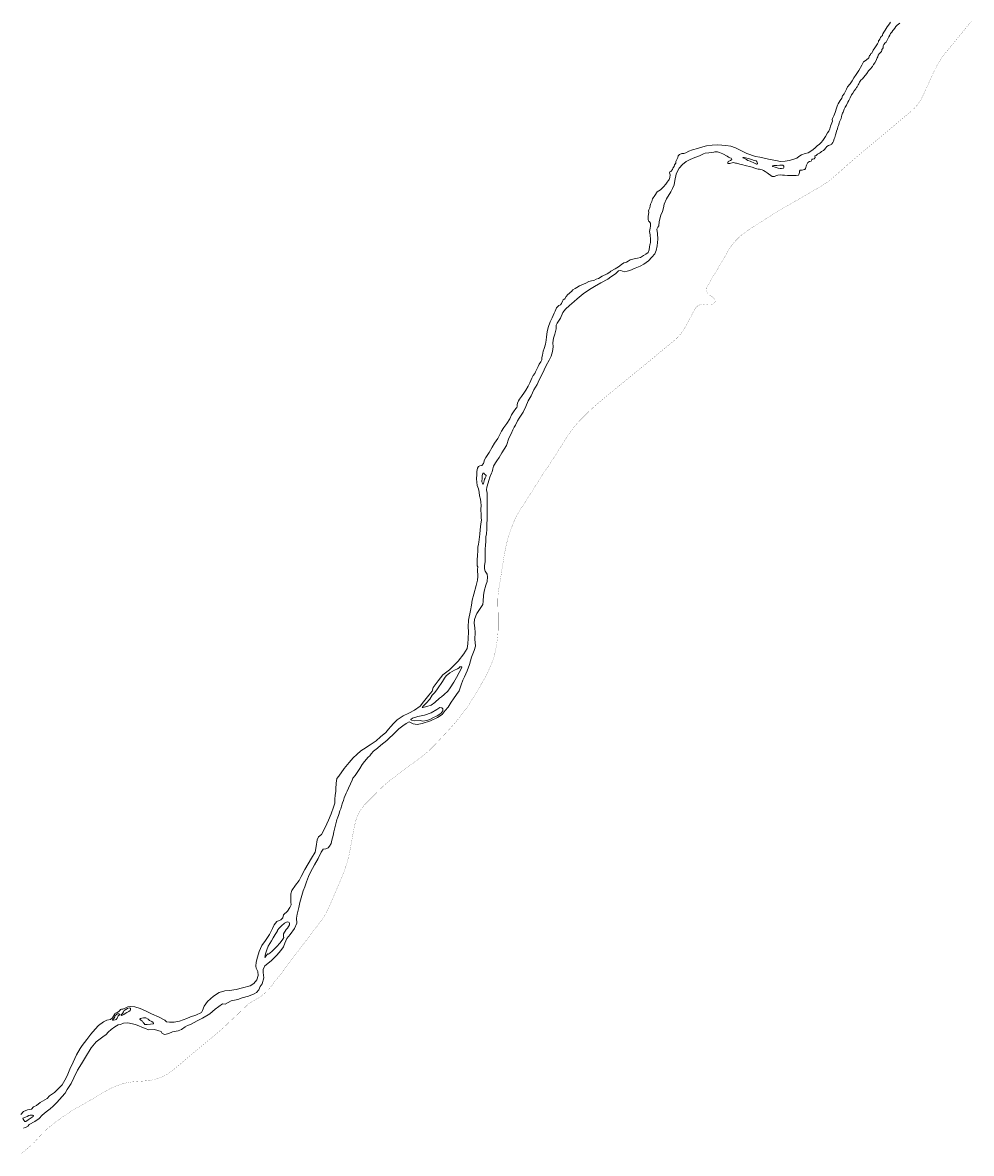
# Model space of a CAD drawing. Header units: metres. Extents: x 347609 to 748319, y 8548087 to 17123455.
# Tile 24 of 47: x 379655 to 383342, y 8570917 to 8575312. Entities that reach past the tile are written whole.
import ezdxf
from ezdxf.enums import TextEntityAlignment as Align

# ---------------------------------------------------------------- set-up
doc = ezdxf.new("R2010")
doc.units = ezdxf.units.M
doc.layers.add('01. RIO', color=7, linetype='Continuous', lineweight=5, true_color=0x2776bb)
doc.layers.add('Predios Rurales Nombres', color=7, linetype='Continuous', true_color=0xffffff)
doc.layers.add('Red vial nacional', color=242, linetype='Continuous', lineweight=40)
doc.styles.add('ARIAL', font='arial.ttf')

# ---------------------------------------------------------------- blocks, each defined once
blk = doc.blocks.new('REIORORI')
at = {"layer": '01. RIO', "color": 152, "lineweight": 15, "true_color": 0x2776bb, "flags": 128}
for points in [[(379647.3, 8571068.9), (379658, 8571079.8), (379673.3, 8571086.1), (379688.6, 8571089.1), (379696.4, 8571097.9), (379708.7, 8571103.7), (379723.5, 8571115.7), (379750.6, 8571130.5), (379759.6, 8571141.6), (379778.9, 8571153.9), (379795, 8571170.4), (379808.2, 8571184.4), (379819.1, 8571202.1), (379827.5, 8571219), (379838.4, 8571245.1), (379851.6, 8571271.6), (379864.1, 8571300.9), (379878.6, 8571324.7), (379885.8, 8571337.2), (379904.7, 8571360.1), (379919.5, 8571380.5), (379936, 8571399.8), (379950.2, 8571414.8), (379969.4, 8571428.9), (379981.5, 8571434.9), (379996.7, 8571438.1), (380003.6, 8571444.5), (380011.2, 8571457), (380013.6, 8571461.4), (380022.4, 8571464.7), (380028.6, 8571468.8), (380032.7, 8571472.2), (380035.5, 8571476.2), (380038.4, 8571478.4), (380040.9, 8571478.4), (380044, 8571477.8), (380053.2, 8571482), (380064, 8571487.5), (380074.7, 8571488.5), (380091, 8571487.2), (380111, 8571480.6), (380132.8, 8571472.1), (380155.7, 8571459.9), (380184.8, 8571447.1), (380207.7, 8571434.7), (380214.3, 8571428.3), (380225.7, 8571427.1), (380243.9, 8571427.4), (380263.8, 8571431.6), (380293.2, 8571441.8), (380307.5, 8571448.7), (380327.6, 8571454.7), (380349.7, 8571464.7), (380353.5, 8571472.5), (380359.8, 8571489.2), (380373.4, 8571507.4), (380396.7, 8571528.8), (380419.2, 8571542.3), (380440.2, 8571548.6), (380458.9, 8571551.1), (380485.1, 8571554.9), (380509.9, 8571560.5), (380539.5, 8571569.1), (380553.6, 8571577.7), (380564.5, 8571592.3), (380569.8, 8571609), (380568.8, 8571624.2), (380562.5, 8571637.3), (380560.5, 8571644.6), (380562.2, 8571660.5), (380567.8, 8571679.7), (380574.1, 8571702.5), (380584.5, 8571725.2), (380599.1, 8571745.4), (380614.5, 8571768.2), (380626.2, 8571790.9), (380632, 8571805.1), (380643.3, 8571818.7), (380658.2, 8571824.8), (380665.8, 8571833.1), (380668.1, 8571844.5), (380684.3, 8571858.6), (380693.6, 8571873.3), (380698.4, 8571883.4), (380696.9, 8571893.3), (380696.7, 8571908.9), (380697.7, 8571926.1), (380701, 8571939.5), (380715.4, 8571960.2), (380729.3, 8571978.4), (380736.8, 8571993.5), (380751, 8572020.3), (380764.4, 8572043.4), (380777.8, 8572064.8), (380791.7, 8572088.6), (380795.7, 8572110.1), (380799.5, 8572136.1), (380805.3, 8572147.7), (380816.2, 8572157.3), (380830.1, 8572183.6), (380843.5, 8572212.7), (380854.4, 8572237.2), (380862.7, 8572263), (380867.8, 8572279.1), (380868.8, 8572293.8), (380870.1, 8572309.8), (380871.5, 8572323.7), (380872.1, 8572334.5), (380873.9, 8572356.6), (380876.6, 8572374), (380883.2, 8572383.8), (380904.5, 8572413), (380924.3, 8572436.8), (380939.3, 8572455.1), (380953.1, 8572467.5), (380969.3, 8572482.6), (380980.2, 8572488.7), (381005.2, 8572505), (381029.4, 8572520.2), (381045.8, 8572536.6), (381065.9, 8572553.5), (381077.1, 8572566.6), (381086.2, 8572577.1), (381096.8, 8572587.7), (381110, 8572602.3), (381134.2, 8572618), (381155.6, 8572628.3), (381177.5, 8572639.4), (381200.3, 8572655.1), (381213.3, 8572671.8), (381233.4, 8572698.2), (381246.3, 8572713.7), (381250.9, 8572728.2), (381270.2, 8572753.9), (381288.5, 8572776.8), (381313.4, 8572796.6), (381347, 8572829.9), (381369.1, 8572858.8), (381382.3, 8572879.2), (381385.3, 8572897.5), (381386.4, 8572918), (381387.4, 8572944.5), (381386.1, 8572964.3), (381387.6, 8572989.8), (381395, 8573027.4), (381399.6, 8573048.7), (381402.4, 8573067.5), (381408.2, 8573090.9), (381417.9, 8573125), (381422.3, 8573144.9), (381423.5, 8573159.8), (381423, 8573186.2), (381423.5, 8573196.5), (381421.9, 8573201), (381420.9, 8573210.4), (381421.9, 8573223.8), (381422.7, 8573241.6), (381423.6, 8573259.1), (381424.6, 8573273.7), (381426.5, 8573285.1), (381427.6, 8573293.1), (381429.5, 8573303.9), (381431.3, 8573323.7), (381433.4, 8573341.5), (381435.4, 8573363.7), (381438, 8573378.4), (381437, 8573388.1), (381436.5, 8573407.2), (381435.8, 8573412.6), (381435.8, 8573420.7), (381436.7, 8573436), (381436.3, 8573448.5), (381433.9, 8573459.7), (381430.6, 8573473.5), (381429.4, 8573487.7), (381426.4, 8573500.3), (381421.7, 8573513.3), (381419.7, 8573525.5), (381419, 8573538.9), (381419.5, 8573556.3), (381420.1, 8573567.9), (381422.1, 8573580.9), (381426.9, 8573587.2), (381432.4, 8573589.3), (381440, 8573590.3), (381445.5, 8573598.9), (381450.5, 8573612.5), (381455.7, 8573622), (381467.9, 8573641.9), (381479.6, 8573661.5), (381488.4, 8573677.1), (381502.1, 8573696.1), (381509.3, 8573711.5), (381515.9, 8573724.1), (381525.1, 8573739.1), (381536.1, 8573753.6), (381548, 8573772.4), (381555.1, 8573788), (381562.3, 8573800), (381571.5, 8573811.9), (381575.2, 8573816.4), (381576.3, 8573821.2), (381576.7, 8573826.1), (381578.6, 8573833.1), (381582.4, 8573841.8), (381585.5, 8573848.8), (381593.4, 8573859.4), (381605.2, 8573875.9), (381610.6, 8573883.1), (381619.5, 8573899), (381625.7, 8573911.9), (381634.4, 8573929.7), (381639.5, 8573940.5), (381645.2, 8573948.6), (381648.3, 8573955.1), (381652.9, 8573964.8), (381658.8, 8573975.8), (381662, 8573984.1), (381669.5, 8573993.8), (381672.3, 8574001.7), (381673.4, 8574010.5), (381674.8, 8574019.7), (381678.2, 8574035.8), (381682.3, 8574046.1), (381686.9, 8574062.2), (381690, 8574078.4), (381690.5, 8574090.7), (381693.9, 8574110.9), (381697.3, 8574127.5), (381705.4, 8574149.4), (381712.5, 8574165.3), (381721.1, 8574182.7), (381725, 8574190.5), (381729.5, 8574204.2), (381738.8, 8574213), (381745.9, 8574215.8), (381748.8, 8574221.1), (381752.7, 8574229.2), (381756, 8574235.3), (381762.2, 8574238.4), (381767.1, 8574248.3), (381774.3, 8574255.2), (381779.4, 8574259.9), (381783.2, 8574262.8), (381788.4, 8574267.2), (381793.9, 8574273.1), (381801.7, 8574279.2), (381808.2, 8574283), (381819.5, 8574289.1), (381828.6, 8574293.3), (381843.6, 8574299), (381855.9, 8574305.4), (381865.7, 8574308.8), (381874.9, 8574309.8), (381884.1, 8574315.2), (381892.7, 8574318.2), (381906.7, 8574326.8), (381926.1, 8574335.8), (381936.6, 8574342.6), (381941.4, 8574345.8), (381957.7, 8574355.8), (381970.9, 8574362.9), (381983, 8574371.5), (381992, 8574378.4), (382002, 8574381.7), (382007.8, 8574385.5), (382016.4, 8574390.5), (382031.3, 8574394.7), (382044.6, 8574396.3), (382056.5, 8574399.9), (382067.8, 8574406.8), (382077.5, 8574412.7), (382085.6, 8574419.3), (382090.2, 8574428.5), (382091.7, 8574440.4), (382092.5, 8574448), (382094.4, 8574452.8), (382095.4, 8574457.6), (382095.2, 8574469.5), (382093.8, 8574487.1), (382091.9, 8574500.4), (382093.1, 8574507.1), (382094.4, 8574513.6), (382095.2, 8574520.9), (382094.6, 8574533.1), (382089.6, 8574539.3), (382086.9, 8574541), (382086.2, 8574548.3), (382086.4, 8574559.8), (382088.3, 8574573.8), (382087.3, 8574580.3), (382088.7, 8574584.9), (382092.5, 8574592.2), (382093.8, 8574600.2), (382095.6, 8574606), (382100.9, 8574617.1), (382102.8, 8574627.5), (382111.9, 8574640.7), (382121.3, 8574653.9), (382133.5, 8574662), (382145.6, 8574673.3), (382154.2, 8574684), (382160, 8574691.7), (382163.4, 8574697.8), (382165.2, 8574698.8), (382167.1, 8574702.4), (382170, 8574710.3), (382171.1, 8574719.9), (382169.4, 8574728.9), (382170.5, 8574731.6), (382174, 8574733.9), (382180.1, 8574740.8), (382181.7, 8574746.7), (382186.6, 8574752.9), (382188.8, 8574759), (382193.3, 8574765.3), (382194.1, 8574771.8), (382197.4, 8574780.1), (382202, 8574788.5), (382203.3, 8574794.5), (382207.7, 8574799.1), (382216.4, 8574803.3), (382224.8, 8574803.7), (382232.7, 8574806), (382244.3, 8574811.9), (382258.9, 8574817.1), (382277.3, 8574823), (382298.6, 8574829.2), (382312.8, 8574832.6), (382335.2, 8574835.9), (382356.9, 8574836.5), (382372.4, 8574835.7), (382387.6, 8574834), (382407.9, 8574831.8), (382425.3, 8574825.1), (382448.7, 8574814.4), (382469.6, 8574803.2), (382503.1, 8574792.4), (382520, 8574789.3), (382553.8, 8574781.2), (382588.9, 8574774.9), (382599.4, 8574772.8), (382619.1, 8574773.2), (382634.7, 8574776), (382647.9, 8574780.3), (382663.5, 8574784.7), (382671.9, 8574792.4), (382682.4, 8574798.7), (382696, 8574803.1), (382708.3, 8574806.3), (382721.7, 8574814.8), (382734.4, 8574824), (382743.6, 8574833), (382752.6, 8574839.7), (382758.5, 8574846.2), (382764.9, 8574853.9), (382775.2, 8574869.1), (382782.9, 8574883.8), (382787.7, 8574890.1), (382792.1, 8574899.5), (382795.2, 8574910.3), (382802.8, 8574929.4), (382801.9, 8574935.8), (382802.4, 8574939.8), (382805.1, 8574945.2), (382808, 8574949.6), (382813.4, 8574962.6), (382818.7, 8574979.1), (382822, 8574991), (382825.1, 8574996.6), (382832.5, 8575008.8), (382838.3, 8575018.8), (382841.5, 8575027.6), (382847.5, 8575035.1), (382856.7, 8575052.9), (382861.5, 8575062.9), (382870.7, 8575074.8), (382879.3, 8575086.3), (382886, 8575097.8), (382894.8, 8575110.6), (382904.6, 8575125.8), (382917.1, 8575146.3), (382922.8, 8575159.5), (382933.4, 8575166.4), (382943.5, 8575175.4), (382946, 8575184.4), (382949.7, 8575186.5), (382950.8, 8575190.4), (382955.6, 8575193.8), (382961.2, 8575204.6), (382967.5, 8575214), (382978.1, 8575229.8), (382981.4, 8575237.4), (382981.5, 8575241.2), (382983.4, 8575244.1), (382985.9, 8575247.7), (382988.9, 8575254.6), (382993.4, 8575258.9), (382997, 8575261.1), (382997.1, 8575265.7), (382997.8, 8575269.1), (383001.9, 8575275.1), (383007.4, 8575282.5), (383010.9, 8575289), (383014.8, 8575295.6), (383024.5, 8575307.8), (383028.6, 8575314.5)], [(379658.3, 8571015.3), (379665.2, 8571018), (379674.4, 8571022.1), (379676.2, 8571025.2), (379679.5, 8571029.3), (379702.2, 8571042), (379718.8, 8571053), (379730.4, 8571066.5), (379746.4, 8571079.6), (379761.9, 8571090.6), (379773, 8571101.6), (379786.4, 8571114), (379798.8, 8571128), (379806.9, 8571137.4), (379819.5, 8571151.8), (379827.3, 8571165.4), (379835.3, 8571176.8), (379842.8, 8571189.7), (379853.6, 8571211.3), (379867.9, 8571241.5), (379882.9, 8571265.2), (379899.3, 8571291.9), (379921.4, 8571327.5), (379940.7, 8571350.7), (379966.8, 8571370.9), (379978.9, 8571379.2), (379987, 8571389), (379998.7, 8571399.4), (380012.6, 8571409.5), (380025.8, 8571417), (380035.1, 8571418.5), (380046.2, 8571423.2), (380063.9, 8571425.5), (380093.9, 8571418.7), (380131, 8571402.9), (380145.1, 8571398.1), (380166.7, 8571398.7), (380192.6, 8571391.3), (380197, 8571384), (380208, 8571379.6), (380222.9, 8571383), (380237.3, 8571389.5), (380258.8, 8571393.2), (380271.7, 8571399.2), (380286.6, 8571409.9), (380295.2, 8571414.4), (380307.7, 8571417.8), (380332.8, 8571432.1), (380353.8, 8571442.6), (380381.8, 8571459.4), (380403, 8571477.4), (380431, 8571498.3), (380441.5, 8571497.5), (380465.8, 8571510.7), (380490.9, 8571515.6), (380507.9, 8571521.9), (380532.3, 8571528.5), (380554.3, 8571537.4), (380563.2, 8571543.1), (380572.6, 8571553.1), (380578.6, 8571566.1), (380585.2, 8571576.1), (380591.7, 8571599.4), (380590.2, 8571620.8), (380589.6, 8571631.5), (380596.7, 8571646.4), (380620.3, 8571666.4), (380642.5, 8571687.3), (380657.7, 8571705.9), (380668.4, 8571720.3), (380674.1, 8571734.4), (380681.5, 8571752), (380694.3, 8571767.9), (380710.8, 8571792), (380720.5, 8571812.7), (380718.9, 8571831.6), (380721.5, 8571846.7), (380727.8, 8571872.7), (380731.8, 8571893), (380739.6, 8571920.2), (380745.4, 8571938.3), (380752.2, 8571952.9), (380758.7, 8571972.3), (380765.8, 8571994.1), (380773.7, 8572010), (380789.4, 8572038.8), (380803.2, 8572063.9), (380814.5, 8572087.5), (380822.9, 8572099.6), (380832.6, 8572101.4), (380841.7, 8572104.5), (380847.7, 8572111.3), (380853.7, 8572121.3), (380857.1, 8572134.6), (380862.2, 8572153.2), (380864.9, 8572167.8), (380872.3, 8572198.5), (380874.6, 8572208.2), (380875.6, 8572215.7), (380878.1, 8572219.8), (380883.3, 8572234.8), (380888.2, 8572248.9), (380891.4, 8572256.1), (380894.5, 8572266.6), (380897.4, 8572279.5), (380901.4, 8572288.9), (380905.1, 8572299.2), (380912.5, 8572316.8), (380915.8, 8572325.1), (380921.4, 8572337.3), (380928.8, 8572353.2), (380935.2, 8572368.5), (380938.8, 8572376.2), (380946.8, 8572386.7), (380957.8, 8572401.1), (380965.4, 8572413.1), (380974.5, 8572429.4), (380983.5, 8572440.4), (380998.4, 8572456.9), (381003.7, 8572461.9), (381008.9, 8572470.8), (381018.9, 8572481.3), (381033.6, 8572492.9), (381047.5, 8572504.1), (381070.1, 8572522.7), (381104.1, 8572555), (381117, 8572567.3), (381132.2, 8572578.7), (381145.6, 8572588.4), (381156.6, 8572594.1), (381172.4, 8572587.5), (381188.7, 8572584.9), (381207.9, 8572587.8), (381239.7, 8572598.1), (381267.3, 8572611.7), (381285.5, 8572623.8), (381296.8, 8572639.3), (381308.4, 8572652.1), (381320.2, 8572671.5), (381329.7, 8572684.7), (381340.7, 8572701), (381351, 8572715.7), (381358.7, 8572738.3), (381366, 8572756), (381372.4, 8572770.2), (381382.6, 8572793.4), (381391, 8572817.8), (381400, 8572845.5), (381409.7, 8572872.1), (381414.7, 8572889.1), (381412.6, 8572915.8), (381413.2, 8572941.6), (381412.9, 8572959.4), (381410, 8572978.7), (381410.5, 8572992.7), (381416.8, 8573007.1), (381420.3, 8573015.8), (381436.1, 8573039), (381443.4, 8573050.3), (381444.5, 8573063.2), (381446.1, 8573085.6), (381448.7, 8573102.6), (381454.8, 8573125.4), (381460.6, 8573140.4), (381461.9, 8573158.2), (381459.8, 8573168.2), (381452.7, 8573180.3), (381450.3, 8573189), (381449.7, 8573201.1), (381452.2, 8573218.4), (381453, 8573233.8), (381452.9, 8573246.3), (381453, 8573263.1), (381453.7, 8573284.5), (381454.5, 8573292.5), (381454.5, 8573304.9), (381455.5, 8573314.1), (381457.7, 8573325.5), (381458.5, 8573342.9), (381459.5, 8573363.6), (381460.6, 8573380.7), (381460.6, 8573391.4), (381460.1, 8573406.9), (381460.9, 8573426.1), (381460.2, 8573453.1), (381459.8, 8573483.9), (381458.1, 8573495.8), (381459.5, 8573506.1), (381464.3, 8573523.2), (381466.3, 8573533.1), (381470.1, 8573545.1), (381477.3, 8573560.8), (381479.3, 8573566.7), (381481.7, 8573577.3), (381485.5, 8573587.9), (381492.3, 8573601.5), (381498.5, 8573609.1), (381506.7, 8573622.1), (381517.7, 8573640.6), (381535.1, 8573668.7), (381544.7, 8573696.7), (381553.3, 8573714.2), (381560.1, 8573729.9), (381565.6, 8573740.5), (381570.7, 8573747.7), (381577.6, 8573764.2), (381585.1, 8573775.4), (381600, 8573798.6), (381611, 8573820.2), (381619.9, 8573842.5), (381630.9, 8573862), (381642.2, 8573884.4), (381654.6, 8573905.6), (381662.5, 8573923.5), (381673.8, 8573945.4), (381689.9, 8573980.1), (381700.9, 8574000.7), (381709.1, 8574016.1), (381714.6, 8574033.3), (381716.7, 8574052.6), (381715.3, 8574067.7), (381718.1, 8574085.2), (381723.6, 8574101.6), (381728, 8574121.8), (381728.4, 8574135.9), (381731.8, 8574144.5), (381744.9, 8574164.1), (381754.8, 8574185), (381765.1, 8574198.4), (381779.9, 8574212.1), (381798, 8574228.2), (381810.4, 8574238.5), (381833.1, 8574258.2), (381858.4, 8574275), (381877, 8574286.3), (381902, 8574300.3), (381928.8, 8574315.5), (381941.2, 8574323.7), (381958.7, 8574335.7), (381971.4, 8574347.1), (381979.3, 8574349.1), (381986.8, 8574346.4), (381992.3, 8574344), (382004.3, 8574346.4), (382014.9, 8574349.1), (382035.9, 8574358), (382055.4, 8574365.2), (382069.8, 8574372.8), (382087, 8574386.5), (382100.5, 8574400), (382111.8, 8574413.7), (382116.6, 8574426.4), (382121.7, 8574444.5), (382123.5, 8574471), (382122.4, 8574493), (382120.4, 8574509.4), (382123.5, 8574517), (382126.9, 8574521.8), (382129.3, 8574538.7), (382135.1, 8574563.3), (382141.3, 8574578.4), (382145.8, 8574592.8), (382148.5, 8574606.9), (382157.4, 8574627.1), (382174.6, 8574654.4), (382181.2, 8574667.4), (382187, 8574682.1), (382189.4, 8574698.3), (382194.9, 8574722.6), (382199.7, 8574734.3), (382207.2, 8574746.3), (382218.9, 8574760.1), (382234, 8574772.1), (382249.5, 8574780), (382268, 8574787.5), (382285.5, 8574794.7), (382301.6, 8574801.6), (382307.1, 8574805), (382322.2, 8574806.4), (382333.2, 8574807.6), (382340.8, 8574809.2), (382345.1, 8574810.4), (382355.1, 8574810.3), (382363.2, 8574807.6), (382376.4, 8574801.8), (382392.7, 8574792.9), (382398.1, 8574789.5), (382403.6, 8574787.1), (382408.9, 8574785.1), (382411.8, 8574780.5), (382406.2, 8574775.7), (382396.4, 8574772), (382395.6, 8574768.2), (382395.6, 8574765.9), (382396.3, 8574764.6), (382399.4, 8574764.4), (382403.7, 8574764.3), (382407.6, 8574765.8), (382412.6, 8574766.7), (382417.9, 8574768.2), (382425.3, 8574766.4), (382429.3, 8574765.3), (382434.6, 8574764.8), (382442.6, 8574762.2), (382447.2, 8574760.2), (382454.5, 8574758.9), (382463.6, 8574757.3), (382468.8, 8574754.9), (382480.4, 8574752.6), (382489.9, 8574750.2), (382500.8, 8574746.3), (382508.9, 8574743.5), (382513.6, 8574742.8), (382519.1, 8574742.3), (382524.3, 8574741.5), (382528.7, 8574740), (382533.9, 8574737), (382541.2, 8574733.1), (382548.5, 8574728.1), (382553.8, 8574724), (382562.6, 8574718.3), (382568, 8574714.7), (382576.9, 8574714), (382582.7, 8574716.9), (382589.7, 8574719.5), (382599.1, 8574720.4), (382608.6, 8574719), (382616.3, 8574718.8), (382627.8, 8574718.1), (382641, 8574717.8), (382661.7, 8574717.9), (382670.1, 8574718.8), (382672.3, 8574721.6), (382673.5, 8574725.7), (382673.8, 8574729.9), (382674.3, 8574735.2), (382677.3, 8574738.1), (382684.2, 8574739.3), (382691.9, 8574741.2), (382695.4, 8574741.7), (382697.5, 8574745), (382699, 8574748.6), (382700.1, 8574754.6), (382701.6, 8574758.5), (382706.6, 8574768.7), (382713.6, 8574772.6), (382720.1, 8574773.9), (382722.1, 8574778.5), (382722.5, 8574781.1), (382726.2, 8574780.9), (382731.8, 8574782.5), (382734.9, 8574787.7), (382734.5, 8574793.3), (382735.1, 8574794.2), (382738.9, 8574796), (382744.9, 8574800.4), (382752, 8574805.3), (382755.5, 8574807.9), (382759.3, 8574811.6), (382768.2, 8574814.9), (382771.9, 8574819.1), (382776.1, 8574825.7), (382780.5, 8574830.9), (382786.7, 8574834.3), (382794.7, 8574837.2), (382798.2, 8574838.7), (382799.8, 8574841.6), (382803.8, 8574846.7), (382806.8, 8574851.9), (382809.4, 8574860.9), (382811.3, 8574865), (382814.5, 8574876.2), (382816.9, 8574884.4), (382818.4, 8574889.8), (382821.9, 8574899.4), (382823.6, 8574906.9), (382826.4, 8574912.5), (382828.7, 8574921.9), (382830.1, 8574926.3), (382835.7, 8574939.8), (382837.6, 8574947.6), (382839.1, 8574951.9), (382841.7, 8574960.7), (382844.4, 8574963.8), (382847.9, 8574975.6), (382852.1, 8574983.6), (382857.5, 8574991.8), (382861.8, 8575002.6), (382866, 8575010), (382869.2, 8575014.5), (382871.4, 8575020), (382876.2, 8575030.9), (382881.6, 8575037.9), (382886.8, 8575046.5), (382892.7, 8575055.1), (382896.4, 8575059.8), (382898.6, 8575062.4), (382902.6, 8575069.9), (382905.5, 8575074.4), (382908.1, 8575081.1), (382913.1, 8575087.9), (382919, 8575093.6), (382929.1, 8575107.2), (382931.2, 8575108.5), (382935.7, 8575114.8), (382942.4, 8575124.3), (382948.7, 8575131.2), (382957.8, 8575141.7), (382962.4, 8575148.8), (382966.5, 8575156.4), (382972.5, 8575164.9), (382973.3, 8575169), (382975.3, 8575172.5), (382976.1, 8575174.7), (382978.3, 8575178.6), (382980.7, 8575185.6), (382983.8, 8575191), (382993.2, 8575200.5), (382994.2, 8575202.8), (382994.8, 8575207.2), (382997.5, 8575210.3), (382999.4, 8575214), (382999.1, 8575217.5), (382999.3, 8575221.6), (383001.6, 8575226.5), (383007.4, 8575233.2), (383011.2, 8575235.5), (383016.9, 8575246.7), (383021.7, 8575257), (383025.6, 8575263.8), (383028.4, 8575269.4), (383033.2, 8575275.6), (383037, 8575281.1), (383039.9, 8575284.6), (383044.6, 8575290.5), (383049, 8575296.4), (383054.3, 8575301.9), (383064.5, 8575310.6)]]:
    blk.add_lwpolyline(points, dxfattribs=at)
for points in [[(382455, 8574786.6), (382460.5, 8574783.6), (382467.8, 8574779.6), (382473.4, 8574776.1), (382482.6, 8574774), (382499.2, 8574766.3), (382506.9, 8574762.6), (382508.8, 8574762.6), (382510.4, 8574764.5), (382509.6, 8574768.6), (382508.1, 8574772.2), (382505.3, 8574774.6), (382498.6, 8574776.3), (382487.7, 8574780), (382479.5, 8574782.8), (382465, 8574786.3), (382458.9, 8574788.5), (382455.4, 8574788.2), (382454.6, 8574787.7), (382454.7, 8574787.1)], [(382570.1, 8574753), (382579.1, 8574750), (382591.2, 8574746.1), (382598.8, 8574745.1), (382604.9, 8574744.8), (382612.6, 8574746.6), (382613.7, 8574749.5), (382613.3, 8574754), (382609.5, 8574757.7), (382598, 8574757.9), (382585.8, 8574756.6), (382574.2, 8574756.3), (382569.9, 8574755.1), (382569.2, 8574754.3), (382569.4, 8574753.6)], [(381443.9, 8573518.9), (381442.1, 8573522), (381440, 8573527.6), (381439.7, 8573532.1), (381440.3, 8573537.5), (381441.1, 8573545.1), (381441.5, 8573551.7), (381443.4, 8573559.2), (381445.2, 8573561.1), (381447.7, 8573560.9), (381449.6, 8573557.2), (381454.2, 8573554.7), (381455.8, 8573552.4), (381454.9, 8573546.4), (381452.7, 8573542.1), (381450.3, 8573537.3), (381448.4, 8573531.3), (381446.7, 8573525.7), (381445.5, 8573520.3), (381445, 8573518.8)], [(381207.8, 8572650.7), (381213.1, 8572656.7), (381223.8, 8572667), (381236.9, 8572682.4), (381246.6, 8572697.7), (381257.1, 8572709.2), (381267, 8572722.7), (381286.2, 8572751.3), (381294.1, 8572764.9), (381300.5, 8572772.8), (381315.5, 8572785.1), (381333.3, 8572796.1), (381345.4, 8572800.2), (381351.2, 8572804.5), (381354.3, 8572808), (381360.5, 8572808), (381361.9, 8572806.5), (381359.6, 8572800.4), (381352, 8572786.1), (381341.3, 8572767.6), (381330.8, 8572748.6), (381317, 8572727.2), (381306.9, 8572713.6), (381293.3, 8572701.2), (381282.9, 8572691.9), (381275.3, 8572686.3), (381256.6, 8572670.1), (381242.8, 8572660), (381225.5, 8572654), (381210.6, 8572650), (381209.1, 8572650.2)], [(381163.8, 8572604.2), (381169.7, 8572609.5), (381191.4, 8572614.9), (381216.3, 8572621.1), (381242.6, 8572629.9), (381264.8, 8572643), (381276.1, 8572649.8), (381284.2, 8572648.9), (381287.9, 8572644.9), (381287.5, 8572637.7), (381279.7, 8572626.5), (381265.8, 8572618.5), (381249.6, 8572610.3), (381237.8, 8572603.2), (381225.3, 8572599.3), (381209.5, 8572597.2), (381201.3, 8572599.3), (381178.3, 8572598.3), (381165.8, 8572601.5), (381163.9, 8572602.8)], [(380595.8, 8571679.3), (380598.3, 8571692.6), (380603.3, 8571708.9), (380609.5, 8571722.6), (380622.3, 8571743), (380628.6, 8571754.6), (380636.3, 8571768.7), (380641.2, 8571776.2), (380645.7, 8571782), (380645.9, 8571785.6), (380651.7, 8571792.7), (380660.7, 8571802.3), (380672.9, 8571811.6), (380680.6, 8571816.1), (380684.3, 8571816.9), (380688.3, 8571816.1), (380690.5, 8571814.6), (380692, 8571811.6), (380691.7, 8571805.3), (380684.5, 8571792.5), (380679.3, 8571788.2), (380668.8, 8571770.4), (380668.2, 8571766.3), (380669.3, 8571760.5), (380669.9, 8571756.9), (380666.2, 8571750.5), (380655.8, 8571736.3), (380641.2, 8571719.8), (380623.4, 8571702.7), (380610.7, 8571692.3), (380608.2, 8571692.6), (380605.4, 8571690.9), (380601.3, 8571684.7), (380597.9, 8571679.9), (380596.6, 8571679)], [(380037.9, 8571455.4), (380042.5, 8571461.3), (380046.4, 8571467.9), (380049.7, 8571472.6), (380055.7, 8571477.1), (380062.4, 8571481), (380068.7, 8571482.7), (380072.7, 8571481.9), (380073.7, 8571480.4), (380074, 8571476.7), (380072.2, 8571473.2), (380066.9, 8571469), (380059.8, 8571465.1), (380052.8, 8571461), (380048, 8571457.3), (380043.2, 8571455), (380040.2, 8571454.2), (380038.5, 8571454), (380038.2, 8571454.3)], [(380004.2, 8571436.2), (380008.6, 8571441.8), (380012.6, 8571448.4), (380014.7, 8571452.8), (380019.3, 8571457), (380022.6, 8571459.3), (380028, 8571459.7), (380030.8, 8571458.9), (380032.5, 8571457.6), (380031.8, 8571455.7), (380025.8, 8571451.6), (380022, 8571443.5), (380018.7, 8571437.4), (380014.3, 8571436.3), (380008.2, 8571435.4), (380005.3, 8571435.4), (380004.5, 8571435.6)], [(380112.9, 8571436.2), (380110.9, 8571437.3), (380110.5, 8571439.6), (380112.7, 8571441.6), (380118.2, 8571443.1), (380124.4, 8571444.8), (380133.3, 8571444.4), (380142.2, 8571439.1), (380148.2, 8571434.4), (380156.9, 8571429.7), (380162.3, 8571425.7), (380163.5, 8571422.4), (380162.3, 8571420.9), (380151.7, 8571419.3), (380139.2, 8571418.1), (380129.6, 8571419), (380126.7, 8571422), (380125.7, 8571423.5), (380123.6, 8571426.4), (380122, 8571428.9), (380120.3, 8571431), (380117.9, 8571432.5), (380114.3, 8571435.7)], [(379655.2, 8571054.4), (379665.6, 8571058.5), (379672.4, 8571061.3), (379678.8, 8571064.8), (379684.4, 8571066.2), (379693.1, 8571065.8), (379695.7, 8571065), (379696.5, 8571063.9), (379695.8, 8571060.4), (379687.9, 8571056), (379676.2, 8571048.1), (379666.6, 8571041.8), (379663.4, 8571041.8), (379659.5, 8571046.1), (379657.1, 8571050.9), (379655.9, 8571052.7)]]:
    blk.add_lwpolyline(points, close=True, dxfattribs=at)

msp = doc.modelspace()

# ---------------------------------------------------------------- linework, layer by layer
at = {"layer": 'Red vial nacional', "transparency": 33554623, "const_width": 0.5}
for points in [[(382758, 8574676.4), (382770.4, 8574684.1), (382785.5, 8574694.4), (382799.8, 8574705.7), (382813.7, 8574717.7), (382827.6, 8574730), (382841.5, 8574742.3), (382855.6, 8574754.6), (382869.6, 8574766.9), (382883.7, 8574779.1), (382897.7, 8574791.2), (382911.8, 8574803.2), (382926, 8574815.1), (382940.1, 8574826.8), (382954.3, 8574838.6), (382968.4, 8574850.2), (382982.4, 8574861.8), (382996.4, 8574873.6), (383010.4, 8574885.2), (383024.2, 8574896.9), (383037.8, 8574908.4), (383051, 8574919.7), (383063.9, 8574930.5), (383076.5, 8574941), (383088.8, 8574951.1), (383100.8, 8574961), (383112.1, 8574970.9), (383122.6, 8574981.2), (383132.2, 8574992.2), (383141.1, 8575004.3), (383148.7, 8575017.3), (383155.5, 8575031.1), (383162, 8575045.4), (383168.7, 8575059.9), (383175.4, 8575074.7), (383182.2, 8575089.8), (383189.1, 8575105.1), (383196, 8575120.3), (383203.3, 8575135.4), (383211.4, 8575150.3), (383220.2, 8575164.8), (383229.9, 8575178.7), (383240.1, 8575192.3), (383251, 8575205.6), (383262.1, 8575219.1), (383273.3, 8575232.9), (383284.7, 8575246.7), (383296.2, 8575260.7), (383307.7, 8575274.7), (383319.2, 8575288.8), (383330.7, 8575302.9), (383342.2, 8575317.1)], [(379649.8, 8570917.7), (379662.4, 8570927.3), (379674.9, 8570937.6), (379687.9, 8570948.9), (379700, 8570960.5), (379710.9, 8570972.7), (379722.7, 8570985.6), (379735, 8570998.5), (379748.1, 8571011.1), (379761.9, 8571023.1), (379776.4, 8571034.5), (379791.2, 8571045.5), (379806.1, 8571056.2), (379820.9, 8571066.7), (379835.6, 8571076.4), (379849.8, 8571085), (379863.8, 8571093.4), (379877.9, 8571101.6), (379893.1, 8571109.9), (379907.2, 8571118), (379920.8, 8571125.9), (379933.5, 8571133.2), (379945.3, 8571140), (379955.8, 8571146.3), (379964.3, 8571151.4), (379969.8, 8571154.7), (379976.2, 8571158.4), (379982, 8571161.9), (379988.3, 8571165.6), (379993.8, 8571168.6), (379998.6, 8571170.8), (380006.3, 8571174.2), (380015.5, 8571178.1), (380020.8, 8571180.3), (380026.9, 8571182.7), (380034.4, 8571185.4), (380043.5, 8571188.1), (380053.3, 8571190.6), (380063.3, 8571192.6), (380074.2, 8571194.4), (380085.8, 8571195.7), (380097.7, 8571196.7), (380109.1, 8571197.5), (380119, 8571198.2), (380128.5, 8571199), (380138, 8571199.8), (380148.1, 8571201), (380158.9, 8571202.9), (380170.4, 8571205.7), (380182.2, 8571209.3), (380193.6, 8571213.6), (380203.3, 8571217.9), (380210.3, 8571221.3), (380219.5, 8571226.4), (380224.7, 8571229.9), (380230.9, 8571234.7), (380238.2, 8571240.6), (380246.2, 8571247.1), (380254.6, 8571254), (380263.7, 8571261.7), (380273.4, 8571270), (380283.8, 8571278.9), (380294.7, 8571288.2), (380306.3, 8571297.9), (380318.2, 8571308), (380330.6, 8571318.2), (380343.2, 8571328.6), (380356.1, 8571339.3), (380369.4, 8571350.4), (380382.8, 8571361.4), (380396.3, 8571372.4), (380409.9, 8571383.9), (380423.6, 8571395.8), (380437, 8571407.7), (380449.8, 8571419.7), (380461.7, 8571431.1), (380474, 8571442.6), (380485.7, 8571453.5), (380496.2, 8571463.3), (380504.8, 8571471.8), (380511.7, 8571478.7), (380517.5, 8571483.8), (380524, 8571490.3), (380531.2, 8571496.7), (380542.3, 8571504.6), (380550, 8571509.2), (380558, 8571513.6), (380566.6, 8571518.8), (380575.5, 8571524.2), (380584.7, 8571530.6), (380593.7, 8571537.9), (380602.1, 8571545.5), (380609.5, 8571553), (380615, 8571559.1), (380623.2, 8571569.4), (380626.3, 8571573.7), (380630, 8571578.9), (380634.5, 8571585.1), (380640.3, 8571592.3), (380646.7, 8571600.1), (380653.1, 8571608), (380659.7, 8571616.6), (380666.8, 8571625.8), (380674.5, 8571635.8), (380682.6, 8571646.4), (380691.1, 8571657.8), (380700, 8571669.8), (380709.5, 8571682.5), (380719.5, 8571695.6), (380729.3, 8571708.6), (380739, 8571721.6), (380748.9, 8571734.5), (380758.8, 8571747.5), (380768.4, 8571760), (380777.7, 8571772.1), (380786.7, 8571783.9), (380795.7, 8571795.7), (380804.9, 8571807.9), (380814, 8571820.6), (380823.2, 8571833.9), (380832, 8571848), (380840, 8571863.3), (380847.4, 8571879.3), (380854.7, 8571896), (380862.2, 8571913.1), (380869.7, 8571930.6), (380877.3, 8571948.3), (380884.9, 8571966.2), (380892.5, 8571984.1), (380900, 8572002.1), (380907, 8572020.3), (380913.4, 8572038.8), (380918.8, 8572057.7), (380923.3, 8572076.9), (380927.1, 8572096.2), (380930.8, 8572115.6), (380934.4, 8572135), (380937.9, 8572154.1), (380941.3, 8572172.5), (380944.8, 8572190.3), (380948.9, 8572207.7), (380954.3, 8572224.5), (380961.8, 8572240.9), (380971.6, 8572256.7), (380983.3, 8572271.6), (380996.9, 8572285.8), (381011.3, 8572300), (381025.8, 8572314.6), (381040.4, 8572329.5), (381055.6, 8572344.2), (381071.8, 8572358.3), (381088.8, 8572371.8), (381106.4, 8572385), (381124.1, 8572398.1), (381141.5, 8572411.1), (381159, 8572424.2), (381176.4, 8572437), (381193.3, 8572449.5), (381209.8, 8572462.1), (381225.1, 8572474.8), (381240.5, 8572488.6), (381255.2, 8572503.4), (381269.4, 8572518.6), (381283.4, 8572533.6), (381297.5, 8572548.6), (381311.5, 8572563.6), (381325.2, 8572578.8), (381338.6, 8572594.2), (381347.2, 8572604.8), (381354.8, 8572614.2), (381361.5, 8572622.9), (381376.4, 8572642.7), (381387.7, 8572659.4), (381398.6, 8572676.4), (381409.1, 8572693.5), (381419.5, 8572710.8), (381429.7, 8572728), (381440, 8572745.2), (381449.8, 8572762.3), (381458.9, 8572779.6), (381467.1, 8572797.1), (381474.9, 8572814.7), (381481.8, 8572832.3), (381487.2, 8572849.3), (381491.2, 8572865), (381494.5, 8572880.4), (381497, 8572896), (381499.2, 8572911.9), (381501.2, 8572928.4), (381502.7, 8572945.6), (381503.3, 8572963.2), (381503.2, 8572981.1), (381503.3, 8572999.4), (381502.9, 8573017.7), (381502.2, 8573035.9), (381501.7, 8573053.7), (381501.8, 8573071.5), (381502.8, 8573089.6), (381505, 8573107.9), (381508.2, 8573126.4), (381511.3, 8573145.3), (381514.3, 8573164.6), (381517.2, 8573184.2), (381520.5, 8573203.9), (381523.6, 8573223.9), (381526.9, 8573243.8), (381530.6, 8573263.6), (381534.8, 8573283.4), (381539.8, 8573303.1), (381545.7, 8573322.4), (381552, 8573341), (381558.7, 8573359.1), (381565.9, 8573376.8), (381574.1, 8573394), (381583.5, 8573410.3), (381593.5, 8573426.2), (381603.7, 8573442), (381613.9, 8573457.8), (381624, 8573473.7), (381634.2, 8573489.7), (381643.7, 8573505.3), (381654.1, 8573521.4), (381664.4, 8573537.5), (381674.9, 8573553.6), (381685.3, 8573569.6), (381696.7, 8573585.5), (381706.4, 8573600.8), (381716, 8573615.6), (381725.3, 8573630.2), (381734.5, 8573644.8), (381743.8, 8573659.3), (381752.8, 8573673.6), (381761.5, 8573687.4), (381769.9, 8573700.7), (381776.8, 8573712.2), (381785.1, 8573722.9), (381792.6, 8573733), (381800.5, 8573743.2), (381809.1, 8573753.3), (381818.3, 8573763.4), (381827.9, 8573773.5), (381837.9, 8573783.5), (381848.1, 8573793.5), (381858.5, 8573803.3), (381868.9, 8573813), (381878.6, 8573821.8), (381886.7, 8573828.8), (381893.8, 8573834.8), (381900.8, 8573840.7), (381907.9, 8573846.7), (381914.8, 8573852.6), (381922.1, 8573858.7), (381929.8, 8573865.2), (381938, 8573872), (381946.8, 8573879.1), (381956.2, 8573886.7), (381966.1, 8573894.9), (381976.7, 8573903.4), (381987.5, 8573912.3), (381998.7, 8573921.4), (382009.7, 8573930.5), (382020.7, 8573939.5), (382031.8, 8573948.7), (382043, 8573957.9), (382054.5, 8573967.2), (382066.1, 8573976.6), (382077.7, 8573986), (382088.7, 8573995), (382098.7, 8574003.3), (382108.3, 8574011.3), (382117.9, 8574019.4), (382127.6, 8574027.4), (382137.3, 8574035.5), (382147.1, 8574043.5), (382156.7, 8574051.4), (382166.3, 8574059.2), (382175.7, 8574066.9), (382185, 8574074.6), (382193.8, 8574082.4), (382202, 8574090.5), (382209.7, 8574099), (382216.9, 8574108), (382223.4, 8574117.3), (382229.2, 8574126.9), (382234.7, 8574136.8), (382240.3, 8574146.9), (382245.7, 8574157.2), (382251.1, 8574167.7), (382256.4, 8574177.8), (382261.4, 8574187.3), (382266.2, 8574196.2), (382271.5, 8574204.2), (382278.2, 8574210.7), (382286.3, 8574215.2), (382295, 8574217.5), (382303.1, 8574217.7), (382311.6, 8574217.1), (382319.8, 8574216.1), (382328, 8574215.6), (382336.6, 8574217.4), (382343, 8574221.7), (382346.4, 8574228.4), (382345.8, 8574235.3), (382341.8, 8574241), (382335.9, 8574245.4), (382329.5, 8574249.7), (382323.3, 8574254.5), (382318, 8574260.3), (382314.1, 8574267.1), (382312.2, 8574274.4), (382313.2, 8574281.7), (382316.5, 8574288.6), (382320.6, 8574295.4), (382324.8, 8574302.5), (382329.2, 8574310), (382333.9, 8574318), (382339, 8574326.4), (382344.4, 8574335.4), (382350.3, 8574344.9), (382356.2, 8574354.9), (382362.1, 8574365), (382367.9, 8574374.8), (382373.4, 8574384.3), (382378.6, 8574392.9), (382382.8, 8574400.1), (382386.1, 8574405.8), (382389.8, 8574411.8), (382395.4, 8574423), (382402, 8574432.4), (382406.3, 8574438.9), (382411.3, 8574446.1), (382417.5, 8574454.3), (382424.5, 8574462.7), (382432, 8574470.8), (382440.5, 8574478.9), (382450.2, 8574487.1), (382461, 8574495.3), (382472.6, 8574503.3), (382484.7, 8574511.6), (382497.3, 8574519.8), (382510.1, 8574528.2), (382523.1, 8574536.7), (382536.3, 8574545.2), (382549.7, 8574553.7), (382563.3, 8574562), (382576.7, 8574570.1), (382590.1, 8574578.2), (382603.7, 8574586.4), (382617.6, 8574594.7), (382631.7, 8574603), (382646.1, 8574611.2), (382660.7, 8574619.6), (382675.6, 8574628.3), (382690.8, 8574637.1), (382706.5, 8574646.1), (382722.5, 8574655.4), (382738.6, 8574664.8), (382754.6, 8574674.3), (382758, 8574676.4)]]:
    msp.add_lwpolyline(points, dxfattribs=at)

# ---------------------------------------------------------------- block references
msp.add_blockref('REIORORI', (0, 0))

# ---------------------------------------------------------------- texts
at = {"layer": 'Predios Rurales Nombres', "color": 251, "true_color": 0x636466, "style": 'ARIAL'}
msp.add_text('10016', height=1, rotation=72.7279, dxfattribs=at).set_placement((381652.9, 8573121.1), align=Align.BOTTOM_LEFT)

doc.saveas('drawing.dxf')
